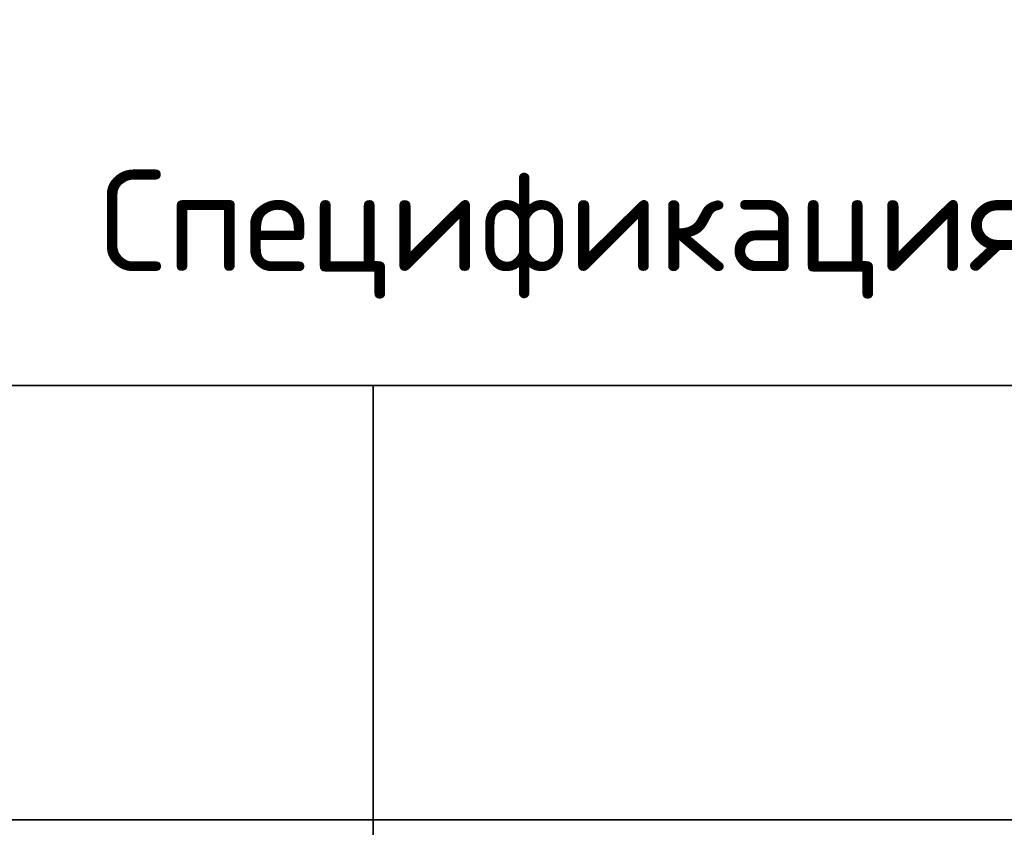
# Model space of a CAD drawing. Header units: metres. Extents: x -38 to 97, y -15 to 21.
# Tile 180 of 209: x 74.2 to 77.6, y 13.25 to 16.04. Entities that reach past the tile are written whole.
import ezdxf

# ---------------------------------------------------------------- set-up
doc = ezdxf.new("R2010")
doc.units = ezdxf.units.M
doc.styles.add('ISOCPEUR', font='txt')

msp = doc.modelspace()

# ---------------------------------------------------------------- linework, layer by layer
at = {"color": 7, "linetype": 'Continuous', "lineweight": 35, "transparency": 33554687}
for p, q in [((86.4198, 14.7717), (67.9198, 14.7717)), ((75.4198, 14.7717), (75.4198, 13.2717)), ((86.4198, 13.2717), (67.9198, 13.2717)), ((75.4198, 13.2717), (75.4198, 12.4717))]:
    msp.add_line(p, q, dxfattribs=at)

# ---------------------------------------------------------------- texts
at = {"color": 7, "linetype": 'Continuous', "lineweight": 35, "transparency": 33554687, "insert": (74.4748, 15.0717), "char_height": 0.35, "width": 5.559674, "attachment_point": 7, "style": 'ISOCPEUR'}
msp.add_mtext('\\W0.99;Спецификация стержней', dxfattribs=at)

doc.saveas('drawing.dxf')
